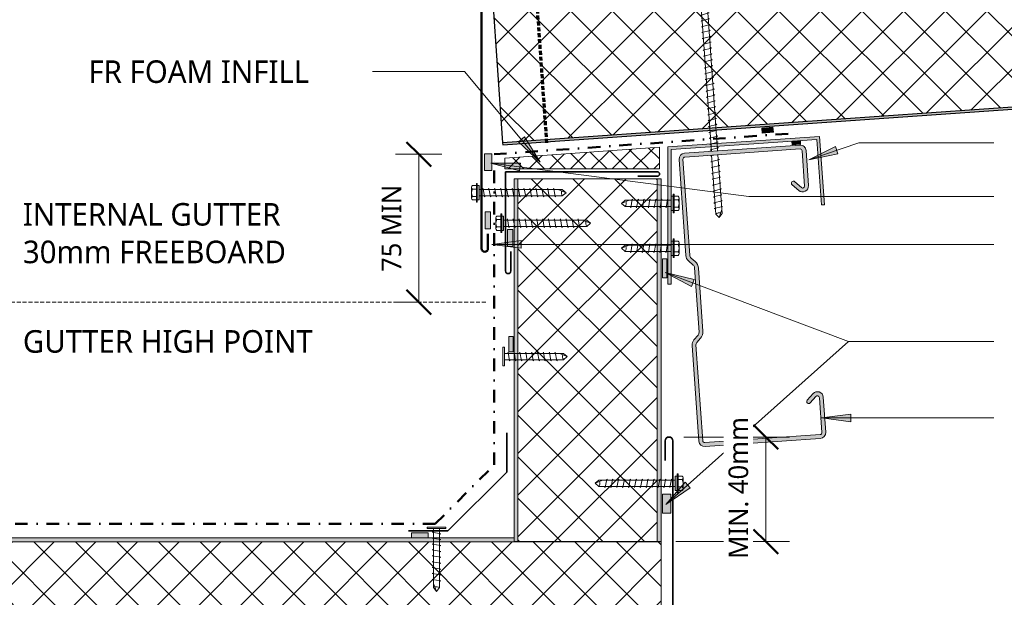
# Model space of a CAD drawing. Header units: millimetres. Extents: x -426 to 1004, y -317 to 654.
# Tile 3 of 5: x 230 to 731, y 59 to 353. Entities that reach past the tile are written whole.
import ezdxf

# ---------------------------------------------------------------- set-up
doc = ezdxf.new("R2010")
doc.units = ezdxf.units.MM
doc.linetypes.add('Dash dot', pattern=[15.875, 6.35, -4.7625, 0, -4.7625])
doc.linetypes.add('Dash Short', pattern=[3, 2, -1])
for name, color, linetype, lineweight in [('A-ANNO-DIMS', 211, 'Continuous', 9), ('A-ANNO-DIMS-5', 211, 'Continuous', 9), ('A-DETL', 90, 'Continuous', 13), ('A-DETL-GENF', 92, 'Continuous', 13), ('A-DETL-MEDM', 33, 'Continuous', 35), ('A-DETL-THIN', 151, 'Continuous', 13), ('G-ANNO-TEXT', 231, 'Continuous', 9)]:
    doc.layers.add(name, color=color, linetype=linetype, lineweight=lineweight)
doc.styles.add('Yu Gothic', font='Yu Gothic.ttf', dxfattribs={"height": 11.5})
doc.styles.add('Yu Gothic_1', font='Yu Gothic.ttf', dxfattribs={"height": 10})
doc.dimstyles.new('Diagonal', dxfattribs={"dimscale": 304.8, "dimtxt": 11.609035, "dimasz": 0.04101, "dimexe": 0.03937, "dimexo": 0.024606, "dimgap": 0.024606, "dimtad": 1, "dimdec": 0, "dimzin": 0, "dimdsep": 46, "dimtxsty": 'Yu Gothic_1', "dimblk1": 'OBLIQUE', "dimblk2": 'OBLIQUE', "dimsah": 1, "dimcen": 0.09, "dimazin": 0, "dimtfac": 1, "dimtdec": 4, "dimtix": 1, "dimtmove": 0, "dimatfit": 3, "dimfxl": 1, "dimtvp": 1, "dimtfill": 1, "dimtolj": 1, "dimtzin": 0, "dimarcsym": 2})

# ---------------------------------------------------------------- blocks, each defined once
blk = doc.blocks.new('Thermospan w Gutter Overhang - 100mm-4830545-04  INSULATED GUTTER DETAIL')
at = {"layer": 'A-DETL-GENF'}
h = blk.add_hatch(dxfattribs=at)
h.set_pattern_fill('FP_2', color=256, style=0, pattern_type=2)
h.set_pattern_definition([(41, (-494.955, -255.45), (-9.84089, 11.32064), []), (131, (-494.955, -255.45), (-11.32064, -9.84089), [])])
h.paths.add_polyline_path([(0, 1), (462, 1), (468.92, 100), (0, 100)])
blk.add_hatch(color=256, dxfattribs=at).paths.add_polyline_path([(0, 0), (461.93, 0), (462, 1), (0, 1)])
at = {"layer": 'A-DETL-GENF', "lineweight": 25}
for p, q in [((0, 100), (0, 1)), ((462, 1), (0, 1)), ((0, 1), (0, 0)), ((0, 0), (461.93, 0))]:
    blk.add_line(p, q, dxfattribs=at)
blk = doc.blocks.new('Internal Gutter - Insulated Gutter-4648995-04  INSULATED GUTTER DETAIL')
at = {"layer": 'A-DETL-GENF', "linetype": 'Dash dot', "lineweight": 50}
for p, q in [((381.72, 188.46), (536.34, 199.28)), ((381.72, 30), (381.72, 188.46)), ((351.72, 0), (381.72, 30)), ((351.72, 0), (30, 0))]:
    blk.add_line(p, q, dxfattribs=at)
blk = doc.blocks.new('Profiled Washer 01 - Profiled Washer 01-4650741-04  INSULATED GUTTER DETAIL')
at = {"layer": 'A-DETL-GENF'}
for points in [[(-10, -6.11), (10, -6.11), (10, 3.59), (-10, 3.59), (-10, 2.94)], [(-3.67, 3.59), (3.67, 3.59), (3.67, 4.59), (-3.67, 4.55)]]:
    blk.add_hatch(color=256, dxfattribs=at).paths.add_polyline_path(points)
for p, q in [((4.79, 5.09), (-4.79, 5.09)), ((-4.79, 5.09), (-4.79, 4.59)), ((-3.67, 5.09), (-3.67, 7.07)), ((-2.76, 7.57), (2.76, 7.57)), ((-1.85, 5.09), (-1.85, 7.07)), ((1.85, 5.09), (1.85, 7.07)), ((3.67, 5.09), (3.67, 7.07)), ((4.79, 4.59), (4.79, 5.09)), ((10, 3.59), (-10, 3.59)), ((-10, 3.59), (-10, -6.11)), ((-3.67, 4.59), (-4.79, 4.59)), ((3.67, 4.59), (-3.67, 4.59)), ((-3.67, 4.59), (-3.67, 3.59)), ((4.79, 4.59), (3.67, 4.59)), ((3.67, 3.59), (3.67, 4.59)), ((10, -6.11), (10, 3.59)), ((-10, -6.11), (10, -6.11)), ((2.17, -7.91), (-2.17, -8.67)), ((-2.17, -8.67), (-1.6, -9)), ((-1.6, -6.11), (-1.6, -144.37)), ((1.6, -144.37), (1.6, -6.11)), ((1.6, -7.58), (2.17, -7.91)), ((2.17, -10.91), (-2.17, -11.67)), ((-2.17, -11.67), (-1.6, -12)), ((2.17, -13.91), (-2.17, -14.67)), ((-2.17, -14.67), (-1.6, -15)), ((1.6, -10.58), (2.17, -10.91)), ((1.6, -13.58), (2.17, -13.91)), ((2.17, -16.91), (-2.17, -17.67)), ((-2.17, -17.67), (-1.6, -18)), ((2.17, -19.91), (-2.17, -20.67)), ((1.6, -16.58), (2.17, -16.91)), ((1.6, -19.58), (2.17, -19.91)), ((-2.17, -20.67), (-1.6, -21)), ((2.17, -22.91), (-2.17, -23.67)), ((-2.17, -23.67), (-1.6, -24)), ((1.6, -22.58), (2.17, -22.91)), ((2.17, -25.91), (-2.17, -26.67)), ((-2.17, -26.67), (-1.6, -27)), ((2.17, -28.91), (-2.17, -29.67)), ((-2.17, -29.67), (-1.6, -30)), ((1.6, -25.58), (2.17, -25.91)), ((1.6, -28.58), (2.17, -28.91)), ((2.17, -31.91), (-2.17, -32.67)), ((-2.17, -32.67), (-1.6, -33)), ((2.17, -34.91), (-2.17, -35.67)), ((1.6, -31.58), (2.17, -31.91)), ((1.6, -34.58), (2.17, -34.91)), ((-2.17, -35.67), (-1.6, -36)), ((2.17, -37.91), (-2.17, -38.67)), ((-2.17, -38.67), (-1.6, -39)), ((1.6, -37.58), (2.17, -37.91)), ((2.17, -40.91), (-2.17, -41.67)), ((-2.17, -41.67), (-1.6, -42)), ((2.17, -43.91), (-2.17, -44.67)), ((-2.17, -44.67), (-1.6, -45)), ((1.6, -40.58), (2.17, -40.91)), ((1.6, -43.58), (2.17, -43.91)), ((2.17, -46.91), (-2.17, -47.67)), ((-2.17, -47.67), (-1.6, -48)), ((2.17, -49.91), (-2.17, -50.67)), ((1.6, -46.58), (2.17, -46.91)), ((1.6, -49.58), (2.17, -49.91)), ((-2.17, -50.67), (-1.6, -51)), ((2.17, -52.91), (-2.17, -53.67)), ((-2.17, -53.67), (-1.6, -54)), ((1.6, -52.58), (2.17, -52.91)), ((2.17, -55.91), (-2.17, -56.67)), ((-2.17, -56.67), (-1.6, -57)), ((2.17, -58.91), (-2.17, -59.67)), ((-2.17, -59.67), (-1.6, -60)), ((1.6, -55.58), (2.17, -55.91)), ((1.6, -58.58), (2.17, -58.91)), ((2.17, -61.91), (-2.17, -62.67)), ((-2.17, -62.67), (-1.6, -63)), ((2.17, -64.91), (-2.17, -65.67)), ((1.6, -61.58), (2.17, -61.91)), ((1.6, -64.58), (2.17, -64.91)), ((-2.17, -65.67), (-1.6, -66)), ((2.17, -67.91), (-2.17, -68.67)), ((-2.17, -68.67), (-1.6, -69)), ((1.6, -67.58), (2.17, -67.91)), ((2.17, -70.91), (-2.17, -71.67)), ((-2.17, -71.67), (-1.6, -72)), ((2.17, -73.91), (-2.17, -74.67)), ((-2.17, -74.67), (-1.6, -75)), ((1.6, -70.58), (2.17, -70.91)), ((1.6, -73.58), (2.17, -73.91)), ((2.17, -76.91), (-2.17, -77.67)), ((-2.17, -77.67), (-1.6, -78)), ((2.17, -79.91), (-2.17, -80.67)), ((1.6, -76.58), (2.17, -76.91)), ((1.6, -79.58), (2.17, -79.91)), ((-2.17, -80.67), (-1.6, -81)), ((2.17, -82.91), (-2.17, -83.67)), ((-2.17, -83.67), (-1.6, -84)), ((1.6, -82.58), (2.17, -82.91)), ((2.17, -85.91), (-2.17, -86.67)), ((-2.17, -86.67), (-1.6, -87)), ((2.17, -88.91), (-2.17, -89.67)), ((-2.17, -89.67), (-1.6, -90)), ((1.6, -85.58), (2.17, -85.91)), ((1.6, -88.58), (2.17, -88.91)), ((2.17, -91.91), (-2.17, -92.67)), ((-2.17, -92.67), (-1.6, -93)), ((2.17, -94.91), (-2.17, -95.67)), ((1.6, -91.58), (2.17, -91.91)), ((1.6, -94.58), (2.17, -94.91)), ((-2.17, -95.67), (-1.6, -96)), ((2.17, -97.91), (-2.17, -98.67)), ((-2.17, -98.67), (-1.6, -99)), ((1.6, -97.58), (2.17, -97.91)), ((2.17, -100.91), (-2.17, -101.67)), ((-2.17, -101.67), (-1.6, -102)), ((2.17, -103.91), (-2.17, -104.67)), ((-2.17, -104.67), (-1.6, -105)), ((1.6, -100.58), (2.17, -100.91)), ((1.6, -103.58), (2.17, -103.91)), ((2.17, -106.91), (-2.17, -107.67)), ((-2.17, -107.67), (-1.6, -108)), ((2.17, -109.91), (-2.17, -110.67)), ((1.6, -106.58), (2.17, -106.91)), ((1.6, -109.58), (2.17, -109.91)), ((-2.17, -110.67), (-1.6, -111)), ((2.17, -112.91), (-2.17, -113.67)), ((-2.17, -113.67), (-1.6, -114)), ((1.6, -112.58), (2.17, -112.91)), ((2.17, -115.91), (-2.17, -116.67)), ((-2.17, -116.67), (-1.6, -117)), ((2.17, -118.91), (-2.17, -119.67)), ((-2.17, -119.67), (-1.6, -120)), ((1.6, -115.58), (2.17, -115.91)), ((1.6, -118.58), (2.17, -118.91)), ((2.17, -121.91), (-2.17, -122.67)), ((-2.17, -122.67), (-1.6, -123)), ((2.17, -124.91), (-2.17, -125.67)), ((1.6, -121.58), (2.17, -121.91)), ((1.6, -124.58), (2.17, -124.91)), ((-2.17, -125.67), (-1.6, -126)), ((2.17, -127.91), (-2.17, -128.67)), ((-2.17, -128.67), (-1.6, -129)), ((1.6, -127.58), (2.17, -127.91)), ((2.17, -130.91), (-2.17, -131.67)), ((-2.17, -131.67), (-1.6, -132)), ((2.17, -133.91), (-2.17, -134.67)), ((-2.17, -134.67), (-1.6, -135)), ((1.6, -130.58), (2.17, -130.91)), ((1.6, -133.58), (2.17, -133.91)), ((2.17, -136.91), (-2.17, -137.67)), ((-2.17, -137.67), (-1.6, -138)), ((2.17, -139.91), (-2.17, -140.67)), ((1.6, -136.58), (2.17, -136.91)), ((1.6, -139.58), (2.17, -139.91)), ((-2.17, -140.67), (-1.6, -141)), ((2.17, -142.91), (-2.17, -143.67)), ((-2.17, -143.67), (-1.6, -144)), ((1.6, -142.58), (2.17, -142.91)), ((-0.43, -146.37), (-2.17, -146.67)), ((-2.17, -146.67), (-1.6, -147)), ((2.17, -148.91), (-2.17, -149.67)), ((-2.17, -149.67), (-1.6, -150)), ((-1.6, -146.37), (-1.6, -176.46)), ((1.6, -176.46), (1.6, -146.37)), ((1.6, -148.58), (2.17, -148.91)), ((2.17, -151.91), (-2.17, -152.67)), ((-2.17, -152.67), (-1.6, -153)), ((2.17, -154.91), (-2.17, -155.67)), ((1.6, -151.58), (2.17, -151.91)), ((1.6, -154.58), (2.17, -154.91)), ((-2.17, -155.67), (-1.6, -156)), ((2.17, -157.91), (-2.17, -158.67)), ((-2.17, -158.67), (-1.6, -159)), ((1.6, -157.58), (2.17, -157.91)), ((2.17, -160.91), (-2.17, -161.67)), ((-2.17, -161.67), (-1.6, -162)), ((2.17, -163.91), (-2.17, -164.67)), ((-2.17, -164.67), (-1.6, -165)), ((1.6, -160.58), (2.17, -160.91)), ((1.6, -163.58), (2.17, -163.91)), ((2.17, -166.91), (-2.17, -167.67)), ((-2.17, -167.67), (-1.6, -168)), ((2.17, -169.91), (-2.17, -170.67)), ((1.6, -166.58), (2.17, -166.91)), ((1.6, -169.58), (2.17, -169.91)), ((-2.17, -170.67), (-1.6, -171)), ((2.17, -172.91), (-2.17, -173.67)), ((-2.17, -173.67), (-1.6, -174)), ((0, -178.36), (1.6, -174.4)), ((1.6, -172.58), (2.17, -172.91)), ((-1.6, -176.46), (0, -178.36)), ((1.6, -176.46), (0, -178.36))]:
    blk.add_line(p, q, dxfattribs=at)
for centre, radius, start, end in [((-2.76, 6.49), 1.08, 32.3801, 147.6199), ((0, 3.9), 3.67, 59.7274, 120.2726), ((2.76, 6.49), 1.08, 32.3801, 147.6199), ((0.08, -179.08), 3.11, 74.3059, 122.4975)]:
    blk.add_arc(centre, radius, start, end, dxfattribs=at)
blk = doc.blocks.new('Gutter _Insulated Panel_ - Gutter _Insulated Panel_-4648778-04  INSULATED GUTTER DETAIL')
at = {"layer": 'A-DETL-GENF'}
for points in [[(469.95, 73), (470, 73), (469.95, 73.12), (394.95, 73.12), (394.95, 75), (0, 75), (0, 73), (467.95, 73)], [(470, 0), (470, 2), (0, 2), (0, 0), (352.32, 0)]]:
    blk.add_hatch(color=256, dxfattribs=at).paths.add_polyline_path(points)
h = blk.add_hatch(dxfattribs=at)
h.set_pattern_fill('FP_3', color=256, style=0, pattern_type=2)
h.set_pattern_definition([(45, (-86.69, -13.843), (-10.6066, 10.6066), []), (135, (-86.69, -13.843), (-10.6066, -10.6066), [])])
h.paths.add_polyline_path([(470, 2), (470, 73), (0, 73), (0, 2), (352.32, 2)])
for p, q in [((39.93, 75), (0, 75)), ((0, 75), (0, 73)), ((0, 73), (0, 2)), ((0, 73), (470, 73)), ((342.77, 75), (47.32, 75)), ((394.95, 75), (351.17, 75)), ((470, 73), (470, 73.12)), ((470, 2), (470, 73)), ((470, 2), (0, 2)), ((0, 2), (0, 0)), ((0, 0), (470, 0)), ((470, 0), (470, 2))]:
    blk.add_line(p, q, dxfattribs=at)
blk = doc.blocks.new('Angle Flashing - Soffit Flashing-4325465-04  INSULATED GUTTER DETAIL')
at = {"layer": 'A-DETL-GENF', "lineweight": 35}
for p, q in [((0, 117.39), (0, 0)), ((4, 117.39), (4, 107.65)), ((130, 0), (0, 0)), ((130, 4), (120, 4))]:
    blk.add_line(p, q, dxfattribs=at)
for centre, start, end in [((2, 117.39), 0, 180), ((130, 2), 270, 90)]:
    blk.add_arc(centre, 2, start, end, dxfattribs=at)
blk = doc.blocks.new('Fillet Bracket - Fillet Bracket-3700758-04  INSULATED GUTTER DETAIL')
at = {"layer": 'A-DETL-MEDM'}
for p, q in [((3, 33), (3, 53)), ((3, 33), (33, 3)), ((33, 3), (53, 3))]:
    blk.add_line(p, q, dxfattribs=at)
blk = doc.blocks.new('Gutter _Insulated Panel_ - Gutter _Insulated Panel_-4624894-04  INSULATED GUTTER DETAIL')
at = {"layer": 'A-DETL-GENF'}
for points in [[(185, -2), (185, 0), (0, 0), (0, -2), (151.41, -2)], [(185, -75), (185, -73), (0, -73), (0, -75), (151.41, -75)]]:
    blk.add_hatch(color=256, dxfattribs=at).paths.add_polyline_path(points)
h = blk.add_hatch(dxfattribs=at)
h.set_pattern_fill('FP_4', color=256, style=0, pattern_type=2)
h.set_pattern_definition([(135, (271.968, -556.641), (-10.6066, -10.6066), []), (225, (271.968, -556.641), (10.6066, -10.6066), [])])
h.paths.add_polyline_path([(185, -2), (0, -2), (0, -73), (185, -73)])
for p, q in [((185, 0), (0, 0)), ((0, 0), (0, -2)), ((185, -2), (185, 0)), ((0, -2), (0, -73)), ((0, -2), (185, -2)), ((185, -73), (185, -2)), ((185, -73), (0, -73)), ((0, -73), (0, -75)), ((0, -75), (185, -75)), ((185, -75), (185, -73))]:
    blk.add_line(p, q, dxfattribs=at)
blk = doc.blocks.new('Screw - Screw-3722844-04  INSULATED GUTTER DETAIL')
at = {"layer": 'A-DETL-GENF'}
blk.add_hatch(color=256, dxfattribs=at).paths.add_polyline_path([(-3.67, 0), (3.67, 0), (3.67, 1), (-3.67, 1)])
for p, q in [((4.79, 1.5), (-4.79, 1.5)), ((-4.79, 1.5), (-4.79, 1)), ((-3.67, 1), (-4.79, 1)), ((-3.67, 1.5), (-3.67, 3.47)), ((3.67, 1), (-3.67, 1)), ((-3.67, 1), (-3.67, 0)), ((-3.67, 0), (3.67, 0)), ((-2.76, 3.97), (2.76, 3.97)), ((-1.85, 1.5), (-1.85, 3.47)), ((-1.6, 0), (-1.6, -42.31)), ((1.6, -42.31), (1.6, 0)), ((1.85, 1.5), (1.85, 3.47)), ((3.67, 1.5), (3.67, 3.47)), ((4.79, 1), (3.67, 1)), ((3.67, 0), (3.67, 1)), ((4.79, 1), (4.79, 1.5)), ((2.17, -1.91), (-2.17, -2.67)), ((-2.17, -2.67), (-1.6, -3)), ((2.17, -4.91), (-2.17, -5.67)), ((1.6, -1.58), (2.17, -1.91)), ((1.6, -4.58), (2.17, -4.91)), ((-2.17, -5.67), (-1.6, -6)), ((2.17, -7.91), (-2.17, -8.67)), ((-2.17, -8.67), (-1.6, -9)), ((1.6, -7.58), (2.17, -7.91)), ((2.17, -10.91), (-2.17, -11.67)), ((-2.17, -11.67), (-1.6, -12)), ((2.17, -13.91), (-2.17, -14.67)), ((-2.17, -14.67), (-1.6, -15)), ((1.6, -10.58), (2.17, -10.91)), ((1.6, -13.58), (2.17, -13.91)), ((2.17, -16.91), (-2.17, -17.67)), ((-2.17, -17.67), (-1.6, -18)), ((2.17, -19.91), (-2.17, -20.67)), ((1.6, -16.58), (2.17, -16.91)), ((1.6, -19.58), (2.17, -19.91)), ((-2.17, -20.67), (-1.6, -21)), ((2.17, -22.91), (-2.17, -23.67)), ((-2.17, -23.67), (-1.6, -24)), ((1.6, -22.58), (2.17, -22.91)), ((2.17, -25.91), (-2.17, -26.67)), ((-2.17, -26.67), (-1.6, -27)), ((2.17, -28.91), (-2.17, -29.67)), ((-2.17, -29.67), (-1.6, -30)), ((1.6, -25.58), (2.17, -25.91)), ((1.6, -28.58), (2.17, -28.91)), ((2.17, -31.91), (-2.17, -32.67)), ((-2.17, -32.67), (-1.6, -33)), ((2.17, -34.91), (-2.17, -35.67)), ((1.6, -31.58), (2.17, -31.91)), ((1.6, -34.58), (2.17, -34.91)), ((-2.17, -35.67), (-1.6, -36)), ((2.17, -37.91), (-2.17, -38.67)), ((-2.17, -38.67), (-1.6, -39)), ((1.6, -37.58), (2.17, -37.91)), ((-1.6, -42.31), (0, -44.21)), ((0, -44.21), (1.6, -40.26)), ((1.6, -42.31), (0, -44.21))]:
    blk.add_line(p, q, dxfattribs=at)
for centre, radius, start, end in [((-2.76, 2.9), 1.08, 32.3801, 147.6199), ((0, 0.31), 3.67, 59.7274, 120.2726), ((2.76, 2.9), 1.08, 32.3801, 147.6199), ((0.08, -44.93), 3.11, 74.3059, 122.4975)]:
    blk.add_arc(centre, radius, start, end, dxfattribs=at)
blk = doc.blocks.new('Screw - Screw-4035457-04  INSULATED GUTTER DETAIL')
at = {"layer": 'A-DETL-GENF'}
blk.add_hatch(color=256, dxfattribs=at).paths.add_polyline_path([(-3.67, -1), (3.67, -1), (3.67, 0), (-3.67, 0)])
for p, q in [((-1.6, 23.49), (0, 25.39)), ((1.6, 23.49), (0, 25.39)), ((0, 25.39), (1.6, 21.44)), ((-2.17, 20.67), (-1.6, 21)), ((2.17, 19.91), (-2.17, 20.67)), ((-1.6, 0), (-1.6, 23.49)), ((1.6, 23.49), (1.6, 0)), ((-2.17, 17.67), (-1.6, 18)), ((2.17, 16.91), (-2.17, 17.67)), ((1.6, 19.58), (2.17, 19.91)), ((1.6, 16.58), (2.17, 16.91)), ((-2.17, 14.67), (-1.6, 15)), ((2.17, 13.91), (-2.17, 14.67)), ((-2.17, 11.67), (-1.6, 12)), ((2.17, 10.91), (-2.17, 11.67)), ((1.6, 13.58), (2.17, 13.91)), ((1.6, 10.58), (2.17, 10.91)), ((-2.17, 8.67), (-1.6, 9)), ((2.17, 7.91), (-2.17, 8.67)), ((-2.17, 5.67), (-1.6, 6)), ((2.17, 4.91), (-2.17, 5.67)), ((1.6, 7.58), (2.17, 7.91)), ((-3.67, 0), (-3.67, -1)), ((3.67, 0), (-3.67, 0)), ((-2.17, 2.67), (-1.6, 3)), ((2.17, 1.91), (-2.17, 2.67)), ((1.6, 4.58), (2.17, 4.91)), ((1.6, 1.58), (2.17, 1.91)), ((3.67, -1), (3.67, 0)), ((-4.79, -1.5), (-4.79, -1)), ((-3.67, -1), (-4.79, -1)), ((4.79, -1.5), (-4.79, -1.5)), ((-3.67, -1), (3.67, -1)), ((-3.67, -1.5), (-3.67, -3.47)), ((-2.76, -3.97), (2.76, -3.97)), ((-1.85, -1.5), (-1.85, -3.47)), ((1.85, -1.5), (1.85, -3.47)), ((4.79, -1), (3.67, -1)), ((3.67, -1.5), (3.67, -3.47)), ((4.79, -1), (4.79, -1.5))]:
    blk.add_line(p, q, dxfattribs=at)
for centre, radius, start, end in [((0.08, 26.12), 3.11, 237.5025, 285.6941), ((-2.76, -2.9), 1.08, 212.3801, 327.6199), ((0, -0.31), 3.67, 239.7274, 300.2726), ((2.76, -2.9), 1.08, 212.3801, 327.6199)]:
    blk.add_arc(centre, radius, start, end, dxfattribs=at)
blk = doc.blocks.new('Wafer Tek - Wafer Tek-2814187-04  INSULATED GUTTER DETAIL')
at = {"layer": 'A-DETL-GENF'}
for p, q in [((4.79, 0.74), (-4.79, 0.74)), ((-4.79, 0.74), (-4.79, 0)), ((-4.79, 0), (4.79, 0)), ((-1.6, 0), (-1.6, -30.13)), ((1.6, -30.13), (1.6, 0)), ((4.79, 0), (4.79, 0.74)), ((2.17, -1.91), (-2.17, -2.67)), ((-2.17, -2.67), (-1.6, -3)), ((2.17, -4.91), (-2.17, -5.67)), ((1.6, -1.58), (2.17, -1.91)), ((1.6, -4.58), (2.17, -4.91)), ((-2.17, -5.67), (-1.6, -6)), ((2.17, -7.91), (-2.17, -8.67)), ((-2.17, -8.67), (-1.6, -9)), ((1.6, -7.58), (2.17, -7.91)), ((2.17, -10.91), (-2.17, -11.67)), ((-2.17, -11.67), (-1.6, -12)), ((2.17, -13.91), (-2.17, -14.67)), ((-2.17, -14.67), (-1.6, -15)), ((1.6, -10.58), (2.17, -10.91)), ((1.6, -13.58), (2.17, -13.91)), ((2.17, -16.91), (-2.17, -17.67)), ((-2.17, -17.67), (-1.6, -18)), ((2.17, -19.91), (-2.17, -20.67)), ((1.6, -16.58), (2.17, -16.91)), ((1.6, -19.58), (2.17, -19.91)), ((-2.17, -20.67), (-1.6, -21)), ((2.17, -22.91), (-2.17, -23.67)), ((-2.17, -23.67), (-1.6, -24)), ((1.6, -22.58), (2.17, -22.91)), ((2.17, -25.91), (-2.17, -26.67)), ((-2.17, -26.67), (-1.6, -27)), ((0, -32.03), (1.6, -28.07)), ((1.6, -25.58), (2.17, -25.91)), ((-1.6, -30.13), (0, -32.03)), ((1.6, -30.13), (0, -32.03))]:
    blk.add_line(p, q, dxfattribs=at)
blk.add_arc((0.08, -32.75), 3.11, 74.3059, 122.4975, dxfattribs=at)
blk = doc.blocks.new('Wafer Tek - Wafer Tek-3721153-04  INSULATED GUTTER DETAIL')
at = {"layer": 'A-DETL-GENF'}
for p, q in [((-1.6, 30.13), (0, 32.03)), ((-1.6, 0), (-1.6, 30.13)), ((1.6, 30.13), (0, 32.03)), ((0, 32.03), (1.6, 28.07)), ((1.6, 30.13), (1.6, 0)), ((-2.17, 26.67), (-1.6, 27)), ((2.17, 25.91), (-2.17, 26.67)), ((1.6, 25.58), (2.17, 25.91)), ((-2.17, 23.67), (-1.6, 24)), ((2.17, 22.91), (-2.17, 23.67)), ((-2.17, 20.67), (-1.6, 21)), ((2.17, 19.91), (-2.17, 20.67)), ((1.6, 22.58), (2.17, 22.91)), ((-2.17, 17.67), (-1.6, 18)), ((2.17, 16.91), (-2.17, 17.67)), ((1.6, 19.58), (2.17, 19.91)), ((1.6, 16.58), (2.17, 16.91)), ((-2.17, 14.67), (-1.6, 15)), ((2.17, 13.91), (-2.17, 14.67)), ((-2.17, 11.67), (-1.6, 12)), ((2.17, 10.91), (-2.17, 11.67)), ((1.6, 13.58), (2.17, 13.91)), ((1.6, 10.58), (2.17, 10.91)), ((-2.17, 8.67), (-1.6, 9)), ((2.17, 7.91), (-2.17, 8.67)), ((-2.17, 5.67), (-1.6, 6)), ((2.17, 4.91), (-2.17, 5.67)), ((1.6, 7.58), (2.17, 7.91)), ((-4.79, 0), (4.79, 0)), ((-4.79, -0.74), (-4.79, 0)), ((-2.17, 2.67), (-1.6, 3)), ((2.17, 1.91), (-2.17, 2.67)), ((1.6, 4.58), (2.17, 4.91)), ((1.6, 1.58), (2.17, 1.91)), ((4.79, 0), (4.79, -0.74)), ((4.79, -0.74), (-4.79, -0.74))]:
    blk.add_line(p, q, dxfattribs=at)
blk.add_arc((0.08, 32.75), 3.11, 237.5025, 285.6941, dxfattribs=at)
blk = doc.blocks.new('Screw - Screw-4326137-04  INSULATED GUTTER DETAIL')
at = {"layer": 'A-DETL-GENF'}
blk.add_hatch(color=256, dxfattribs=at).paths.add_polyline_path([(-3.67, -1), (3.67, -1), (3.67, 0), (-3.67, 0)])
for p, q in [((-1.6, 38.92), (0, 40.82)), ((1.6, 38.92), (0, 40.82)), ((0, 40.82), (1.6, 36.87)), ((-2.17, 35.67), (-1.6, 36)), ((2.17, 34.91), (-2.17, 35.67)), ((-1.6, 0), (-1.6, 38.92)), ((1.6, 38.92), (1.6, 0)), ((-2.17, 32.67), (-1.6, 33)), ((2.17, 31.91), (-2.17, 32.67)), ((1.6, 34.58), (2.17, 34.91)), ((1.6, 31.58), (2.17, 31.91)), ((-2.17, 29.67), (-1.6, 30)), ((2.17, 28.91), (-2.17, 29.67)), ((-2.17, 26.67), (-1.6, 27)), ((2.17, 25.91), (-2.17, 26.67)), ((1.6, 28.58), (2.17, 28.91)), ((1.6, 25.58), (2.17, 25.91)), ((-2.17, 23.67), (-1.6, 24)), ((2.17, 22.91), (-2.17, 23.67)), ((-2.17, 20.67), (-1.6, 21)), ((2.17, 19.91), (-2.17, 20.67)), ((1.6, 22.58), (2.17, 22.91)), ((-2.17, 17.67), (-1.6, 18)), ((2.17, 16.91), (-2.17, 17.67)), ((1.6, 19.58), (2.17, 19.91)), ((1.6, 16.58), (2.17, 16.91)), ((-2.17, 14.67), (-1.6, 15)), ((2.17, 13.91), (-2.17, 14.67)), ((-2.17, 11.67), (-1.6, 12)), ((2.17, 10.91), (-2.17, 11.67)), ((1.6, 13.58), (2.17, 13.91)), ((1.6, 10.58), (2.17, 10.91)), ((-2.17, 8.67), (-1.6, 9)), ((2.17, 7.91), (-2.17, 8.67)), ((-2.17, 5.67), (-1.6, 6)), ((2.17, 4.91), (-2.17, 5.67)), ((1.6, 7.58), (2.17, 7.91)), ((-3.67, 0), (-3.67, -1)), ((3.67, 0), (-3.67, 0)), ((-2.17, 2.67), (-1.6, 3)), ((2.17, 1.91), (-2.17, 2.67)), ((1.6, 4.58), (2.17, 4.91)), ((1.6, 1.58), (2.17, 1.91)), ((3.67, -1), (3.67, 0)), ((-4.79, -1.5), (-4.79, -1)), ((-3.67, -1), (-4.79, -1)), ((4.79, -1.5), (-4.79, -1.5)), ((-3.67, -1), (3.67, -1)), ((-3.67, -1.5), (-3.67, -3.47)), ((-2.76, -3.97), (2.76, -3.97)), ((-1.85, -1.5), (-1.85, -3.47)), ((1.85, -1.5), (1.85, -3.47)), ((4.79, -1), (3.67, -1)), ((3.67, -1.5), (3.67, -3.47)), ((4.79, -1), (4.79, -1.5))]:
    blk.add_line(p, q, dxfattribs=at)
for centre, radius, start, end in [((0.08, 41.54), 3.11, 237.5025, 285.6941), ((-2.76, -2.9), 1.08, 212.3801, 327.6199), ((0, -0.31), 3.67, 239.7274, 300.2726), ((2.76, -2.9), 1.08, 212.3801, 327.6199)]:
    blk.add_arc(centre, radius, start, end, dxfattribs=at)
blk = doc.blocks.new('Metalcraft MSS Purlin-150x65 - Metalcraft MSS Purlin-150x65-2638609-04  INSULATED GUTTER DETAIL')
at = {"layer": 'A-DETL-GENF'}
blk.add_hatch(color=256, dxfattribs=at).paths.add_polyline_path([(3, 0), (61.85, 0), (62.62, 0.1), (63.35, 0.4), (63.97, 0.88), (64.45, 1.5), (64.75, 2.22), (64.85, 3), (64.85, 20.94), (64.75, 21.71), (64.45, 22.43), (63.98, 23.05), (63.37, 23.52), (62.66, 23.82), (61.89, 23.93), (61.12, 23.84), (60.4, 23.56), (59.78, 23.1), (56.4, 19.67), (56.3, 19.43), (56.27, 19.17), (56.3, 18.91), (56.4, 18.67), (56.56, 18.46), (56.77, 18.31), (57.01, 18.21), (57.27, 18.17), (57.53, 18.21), (57.77, 18.31), (57.97, 18.46), (61.26, 21.7), (61.52, 21.81), (61.79, 21.84), (62.06, 21.81), (62.32, 21.7), (62.54, 21.53), (62.71, 21.31), (62.81, 21.06), (62.85, 20.79), (62.81, 2.74), (62.71, 2.5), (62.56, 2.29), (62.35, 2.13), (62.11, 2.03), (61.85, 2), (2.74, 2.03), (2.5, 2.13), (2.29, 2.29), (2.13, 2.5), (2.03, 2.74), (2, 2.99), (2.06, 52.43), (2.22, 52.83), (2.49, 53.18), (4.53, 55.22), (5.32, 56.25), (5.82, 57.46), (5.99, 58.75), (5.99, 90.92), (5.82, 92.21), (5.32, 93.42), (4.53, 94.45), (2.69, 96.3), (2.31, 96.78), (2.08, 97.34), (2, 97.95), (2.04, 147.19), (2.15, 147.45), (2.32, 147.68), (2.55, 147.85), (2.81, 147.96), (3.09, 148), (62.11, 147.97), (62.35, 147.87), (62.56, 147.71), (62.71, 147.5), (62.81, 147.26), (62.85, 147.01), (62.82, 128.73), (62.72, 128.5), (62.57, 128.3), (62.37, 128.15), (62.14, 128.05), (61.89, 128.02), (61.64, 128.05), (61.41, 128.15), (61.21, 128.3), (57.77, 131.69), (57.53, 131.79), (57.27, 131.83), (57.01, 131.79), (56.77, 131.69), (56.56, 131.54), (56.4, 131.33), (56.3, 131.09), (56.27, 130.83), (56.3, 130.57), (56.4, 130.33), (56.56, 130.12), (59.78, 126.9), (60.4, 126.44), (61.12, 126.16), (61.89, 126.07), (62.66, 126.18), (63.37, 126.48), (63.98, 126.95), (64.45, 127.57), (64.75, 128.29), (64.85, 129.06), (64.85, 147), (64.75, 147.78), (64.45, 148.5), (63.97, 149.12), (63.35, 149.6), (62.62, 149.9), (61.85, 150), (3, 150), (2.22, 149.9), (1.5, 149.6), (0.88, 149.12), (0.4, 148.5), (0.1, 147.78), (0, 147), (0, 97.81), (0.14, 96.77), (0.53, 95.81), (1.17, 94.98), (3.41, 92.75), (3.72, 92.33), (3.92, 91.85), (3.99, 91.34), (3.99, 58.34), (3.92, 57.82), (3.72, 57.34), (3.41, 56.93), (1.17, 54.69), (0.53, 53.86), (0.14, 52.9), (0, 51.87), (0, 3), (0.1, 2.22), (0.4, 1.5), (0.88, 0.88), (1.5, 0.4), (2.22, 0.1)])
for p, q in [((0, 147), (0, 97.81)), ((2, 97.95), (2, 146.91)), ((61.85, 150), (3, 150)), ((3.09, 148), (61.85, 148)), ((62.85, 147.01), (62.85, 128.98)), ((64.85, 129.06), (64.85, 147)), ((61.21, 128.3), (57.97, 131.54)), ((56.56, 130.12), (59.78, 126.9)), ((4.53, 94.45), (2.69, 96.3)), ((1.17, 94.98), (3.41, 92.75)), ((3.99, 91.34), (3.99, 58.34)), ((5.99, 58.75), (5.99, 90.92)), ((3.41, 56.93), (1.17, 54.69)), ((2.49, 53.18), (4.53, 55.22)), ((0, 51.87), (0, 3)), ((2, 2.99), (2, 52)), ((59.78, 23.1), (56.56, 19.88)), ((57.97, 18.46), (61.04, 21.53)), ((62.85, 20.79), (62.85, 2.99)), ((64.85, 3), (64.85, 20.94)), ((61.85, 2), (2.99, 2)), ((3, 0), (61.85, 0))]:
    blk.add_line(p, q, dxfattribs=at)
for centre, radius, start, end in [((3, 147), 3, 90, 180), ((3.09, 146.91), 1.09, 90, 180), ((61.85, 147), 3, 360, 90), ((61.85, 147.01), 0.993, 0, 90), ((57.27, 130.83), 1, 45, 225), ((61.85, 129.06), 2.99, 226.0338, 0), ((61.89, 128.98), 0.959, 225, 0), ((3.99, 97.81), 3.99, 180, 225), ((4.34, 97.95), 2.34, 180, 225), ((2, 91.34), 1.99, 0, 45), ((1, 90.92), 4.99, 360, 45), ((2, 58.34), 1.99, 315, 360), ((1, 58.75), 4.99, 315, 360), ((3.99, 51.87), 3.99, 135, 180), ((3.67, 52), 1.67, 135, 180), ((61.85, 20.94), 2.99, 360, 133.9662), ((61.79, 20.79), 1.06, 0, 135), ((57.27, 19.17), 1, 135, 315), ((3, 3), 3, 180, 270), ((2.99, 2.99), 0.993, 180, 270), ((61.85, 3), 3, 270, 360), ((61.85, 2.99), 0.993, 270, 0)]:
    blk.add_arc(centre, radius, start, end, dxfattribs=at)
blk = doc.blocks.new('DIMBLOCK1-04  INSULATED GUTTER DETAIL')
at = {"layer": 'A-ANNO-DIMS-5', "lineweight": 50}
for p, q in [((433.18, 284.51), (426.93, 290.76)), ((433.18, 284.51), (439.43, 278.26)), ((433.18, 209.09), (426.93, 215.34)), ((433.18, 209.09), (439.43, 202.84))]:
    blk.add_line(p, q, dxfattribs=at)
at = {"layer": 'A-ANNO-DIMS-5'}
for p, q in [((433.18, 284.51), (421.18, 284.51)), ((433.18, 284.51), (433.18, 209.09)), ((433.18, 284.51), (444.93, 284.51)), ((433.18, 209.09), (421.18, 209.09)), ((433.18, 209.09), (434.52, 209.09))]:
    blk.add_line(p, q, dxfattribs=at)
at = {"layer": 'A-ANNO-DIMS-5', "color": 0, "insert": (414.15, 224.52), "char_height": 10, "width": 53.4699, "attachment_point": 1, "rotation": 90, "line_spacing_factor": 1.024327, "style": 'Yu Gothic_1', "bg_fill": 3, "box_fill_scale": 1.25, "bg_fill_color": 9, "bg_fill_true_color": 13158600, "bg_fill_transparency": 0}
blk.add_mtext('75 MIN', dxfattribs=at)
blk = doc.blocks.new('_Oblique')
at = {"color": 0, "linetype": 'ByBlock', "lineweight": -2}
blk.add_line((-0.5, -0.5), (0.5, 0.5), dxfattribs=at)
blk = doc.blocks.new('DIMBLOCK3-04  INSULATED GUTTER DETAIL')
at = {"layer": 'A-ANNO-DIMS-5', "lineweight": 50}
for p, q in [((609.98, 140.32), (603.73, 146.57)), ((609.98, 140.32), (616.23, 134.07)), ((609.98, 86.97), (603.73, 93.22)), ((609.98, 86.97), (616.23, 80.72))]:
    blk.add_line(p, q, dxfattribs=at)
at = {"layer": 'A-ANNO-DIMS-5'}
for p, q in [((609.98, 140.32), (568.11, 140.32)), ((609.98, 140.32), (609.98, 86.97)), ((609.98, 140.32), (621.98, 140.32)), ((609.98, 86.97), (564.14, 86.97)), ((609.98, 86.97), (621.98, 86.97))]:
    blk.add_line(p, q, dxfattribs=at)
at = {"layer": 'A-ANNO-DIMS-5', "color": 0, "insert": (590.94, 78.22), "char_height": 10, "width": 85.0191, "attachment_point": 1, "rotation": 90, "line_spacing_factor": 1.024327, "style": 'Yu Gothic_1', "bg_fill": 3, "box_fill_scale": 1.25, "bg_fill_color": 9, "bg_fill_true_color": 13158600, "bg_fill_transparency": 0}
blk.add_mtext('MIN. 40mm', dxfattribs=at)

msp = doc.modelspace()

# ---------------------------------------------------------------- hatches: boundary and pattern name
at = {"layer": 'A-DETL-GENF'}
for points in [[(608.12, 295.3), (613.81, 295.8), (613.59, 298.31), (607.9, 297.82)], [(561.77, 218.29), (561.77, 286.86), (635.99, 292.05), (638.33, 258.64), (639.82, 258.74), (637.38, 293.65), (560.1, 288.25), (560.1, 218.29)], [(623.37, 289.27), (627.7, 289.64), (627.54, 291.47), (623.21, 291.09)], [(470.28, 276.17), (470.28, 284.8), (466.54, 284.8), (466.54, 276.17)], [(469.66, 246.47), (469.66, 255.09), (466.87, 255.09), (466.87, 246.47)], [(481.11, 237.44), (481.11, 246.07), (478.32, 246.07), (478.32, 237.44)], [(557.35, 221.42), (559.53, 221.42), (559.53, 231.2), (557.35, 231.2)], [(481.15, 183.72), (481.15, 191.62), (478.95, 191.62), (478.95, 183.72)], [(557.35, 101.42), (561.6, 101.42), (561.6, 111.2), (557.35, 111.2)], [(429.46, 88.84), (437.86, 88.84), (437.86, 91.43), (429.46, 91.43)]]:
    msp.add_hatch(color=10, dxfattribs=at).paths.add_polyline_path(points)
h = msp.add_hatch(dxfattribs=at)
h.set_pattern_fill('FP_6', color=9, style=0, pattern_type=2)
h.set_pattern_definition([(45, (0, 0), (-5.3033, 5.3033), []), (135, (0, 0), (-5.3033, -5.3033), [])])
h.paths.add_polyline_path([(476.95, 277.06), (555.73, 277.06), (555.73, 288.06), (476.95, 282.55)])
at = {"layer": 'G-ANNO-TEXT'}
for points in [[(495.02, 280.55), (486.91, 293.32), (483.88, 290.79)], [(631.85, 281.7), (646.68, 284.67), (645.4, 288.41)], [(469.87, 279.96), (484.49, 276.07), (485, 279.99)], [(470.35, 238.56), (485.35, 236.59), (485.35, 240.54)], [(558.72, 224.14), (572.07, 217.01), (573.45, 220.71)], [(638.29, 150.06), (653.29, 148.09), (653.29, 152.03)], [(558.97, 105.89), (571.47, 114.41), (568.84, 117.36)]]:
    msp.add_hatch(color=7, dxfattribs=at).paths.add_polyline_path(points)

# ---------------------------------------------------------------- linework, layer by layer
at = {"layer": 'A-DETL', "linetype": 'Dash Short', "lineweight": 70}
msp.add_line((498.4, 290.38), (488.87, 426.59), dxfattribs=at)
at = {"layer": 'A-DETL', "lineweight": 50}
for p, q in [((465.1, 384.63), (465.1, 236.42)), ((468.37, 236.42), (468.37, 243.87))]:
    msp.add_line(p, q, dxfattribs=at)
at = {"layer": 'A-DETL'}
for p, q in [((613.59, 298.31), (607.9, 297.82)), ((607.9, 297.82), (608.12, 295.3)), ((613.81, 295.8), (613.59, 298.31)), ((608.12, 295.3), (613.81, 295.8)), ((627.54, 291.47), (623.21, 291.09)), ((623.21, 291.09), (623.37, 289.27)), ((627.7, 289.64), (627.54, 291.47)), ((555.73, 288.06), (476.95, 282.55)), ((555.73, 277.06), (555.73, 288.06)), ((623.37, 289.27), (627.7, 289.64)), ((470.28, 284.8), (466.54, 284.8)), ((466.54, 284.8), (466.54, 276.17)), ((470.28, 276.17), (470.28, 284.8)), ((476.95, 282.55), (476.95, 277.06)), ((466.54, 276.17), (470.28, 276.17)), ((476.95, 277.06), (555.73, 277.06)), ((469.66, 255.09), (466.87, 255.09)), ((466.87, 255.09), (466.87, 246.47)), ((469.66, 246.47), (469.66, 255.09)), ((466.87, 246.47), (469.66, 246.47)), ((481.11, 246.07), (478.32, 246.07)), ((478.32, 246.07), (478.32, 237.44)), ((481.11, 237.44), (481.11, 246.07)), ((478.32, 237.44), (481.11, 237.44)), ((559.53, 231.2), (557.35, 231.2)), ((557.35, 231.2), (557.35, 221.42)), ((559.53, 221.42), (559.53, 231.2)), ((557.35, 221.42), (559.53, 221.42)), ((478.95, 191.62), (478.95, 183.72)), ((481.15, 191.62), (478.95, 191.62)), ((481.15, 183.72), (481.15, 191.62)), ((478.95, 183.72), (481.15, 183.72)), ((561.6, 111.2), (557.35, 111.2)), ((557.35, 111.2), (557.35, 101.42)), ((561.6, 101.42), (561.6, 111.2)), ((557.35, 101.42), (561.6, 101.42)), ((429.46, 91.43), (429.46, 88.84)), ((437.86, 91.43), (429.46, 91.43)), ((437.86, 88.84), (437.86, 91.43)), ((429.46, 88.84), (437.86, 88.84))]:
    msp.add_line(p, q, dxfattribs=at)
at = {"layer": 'A-DETL', "lineweight": 35}
for p, q in [((554.66, 275.57), (477.31, 275.57)), ((477.31, 275.57), (477.31, 224.99)), ((554.66, 273.28), (544.66, 273.28)), ((480.03, 224.99), (480.03, 234.99))]:
    msp.add_line(p, q, dxfattribs=at)
at = {"layer": 'A-DETL', "linetype": 'Dash Short'}
msp.add_line((467.28, 209.09), (96.81, 209.09), dxfattribs=at)
at = {"layer": 'A-DETL', "lineweight": 35}
for centre, radius, start, end in [((554.66, 274.43), 1.14, 270, 90), ((478.67, 224.99), 1.36, 180, 0)]:
    msp.add_arc(centre, radius, start, end, dxfattribs=at)
at = {"layer": 'A-DETL', "lineweight": 50}
msp.add_arc((466.73, 236.42), 1.63, 180, 0, dxfattribs=at)
at = {"layer": 'A-DETL-THIN'}
for p, q in [((637.38, 293.65), (560.1, 288.25)), ((561.77, 286.86), (635.99, 292.05)), ((635.99, 292.05), (638.33, 258.64)), ((639.82, 258.74), (637.38, 293.65)), ((560.1, 288.25), (560.1, 218.29)), ((561.77, 263.1), (561.77, 286.86)), ((638.33, 258.64), (639.82, 258.74)), ((561.77, 240.25), (561.77, 255.76)), ((561.77, 218.29), (561.77, 232.92)), ((560.1, 218.29), (561.77, 218.29))]:
    msp.add_line(p, q, dxfattribs=at)
at = {"layer": 'G-ANNO-TEXT', "color": 7}
for p, q in [((392.32, 326.64), (392, 326.64)), ((456.46, 326.64), (392.32, 326.64)), ((495.02, 280.55), (456.46, 326.64)), ((486.91, 293.32), (483.88, 290.79)), ((495.02, 280.55), (486.91, 293.32)), ((483.88, 290.79), (495.02, 280.55)), ((631.85, 281.7), (657.32, 290.39)), ((645.4, 288.41), (631.85, 281.7)), ((646.68, 284.67), (645.4, 288.41)), ((657.32, 290.39), (726.19, 290.39)), ((631.85, 281.7), (646.68, 284.67)), ((485, 279.99), (469.87, 279.96)), ((469.87, 279.96), (484.49, 276.07)), ((469.87, 279.96), (601.28, 262.92)), ((484.49, 276.07), (485, 279.99)), ((601.28, 262.92), (726.19, 262.92)), ((485.35, 240.54), (470.35, 238.56)), ((470.35, 238.56), (485.35, 236.59)), ((470.35, 238.56), (726.19, 238.56)), ((485.35, 236.59), (485.35, 240.54)), ((558.72, 224.14), (572.07, 217.01)), ((573.45, 220.71), (558.72, 224.14)), ((558.72, 224.14), (652.03, 189.07)), ((572.07, 217.01), (573.45, 220.71)), ((558.97, 105.89), (652.03, 189.07)), ((652.03, 189.07), (726.19, 189.07)), ((652.03, 189.07), (726.19, 189.07)), ((653.29, 152.03), (638.29, 150.06)), ((653.29, 148.09), (653.29, 152.03)), ((638.29, 150.06), (653.29, 148.09)), ((638.29, 150.06), (726.19, 150.06)), ((568.84, 117.36), (558.97, 105.89)), ((571.47, 114.41), (568.84, 117.36)), ((558.97, 105.89), (571.47, 114.41))]:
    msp.add_line(p, q, dxfattribs=at)

# ---------------------------------------------------------------- block references
at = {"layer": 'A-DETL-GENF'}
for name, p, rotation in [('Thermospan w Gutter Overhang - 100mm-4830545-04  INSULATED GUTTER DETAIL', (475.93, 289.35), 3.999999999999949), ('Profiled Washer 01 - Profiled Washer 01-4650741-04  INSULATED GUTTER DETAIL', (573.72, 430.17), 3.999999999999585), ('Metalcraft MSS Purlin-150x65 - Metalcraft MSS Purlin-150x65-2638609-04  INSULATED GUTTER DETAIL', (576, 135.25), 4.000000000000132), ('Gutter _Insulated Panel_ - Gutter _Insulated Panel_-4624894-04  INSULATED GUTTER DETAIL', (556.64, 271.97), 269.9999999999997), ('Screw - Screw-3722844-04  INSULATED GUTTER DETAIL', (463.95, 264.89), 89.99999999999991), ('Screw - Screw-4035457-04  INSULATED GUTTER DETAIL', (561.77, 259.43), 90.00000000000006), ('Screw - Screw-3722844-04  INSULATED GUTTER DETAIL', (476.36, 249.34), 89.99999999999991), ('Screw - Screw-4035457-04  INSULATED GUTTER DETAIL', (561.77, 236.59), 90.00000000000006), ('Wafer Tek - Wafer Tek-2814187-04  INSULATED GUTTER DETAIL', (476.76, 181.36), 89.99999999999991), ('Screw - Screw-4326137-04  INSULATED GUTTER DETAIL', (563.79, 116.72), 90.00000000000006), ('Wafer Tek - Wafer Tek-3721153-04  INSULATED GUTTER DETAIL', (442.16, 93.64), 180)]:
    msp.add_blockref(name, p, dxfattribs=dict(at, rotation=rotation))
at = {"layer": 'A-DETL-GENF', "linetype": 'Dash dot', "lineweight": 50}
msp.add_blockref('Internal Gutter - Insulated Gutter-4648995-04  INSULATED GUTTER DETAIL', (89.78, 96.05), dxfattribs=at)
at = {"layer": 'A-DETL-GENF', "lineweight": 35, "rotation": 90.0000000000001}
msp.add_blockref('Angle Flashing - Soffit Flashing-4325465-04  INSULATED GUTTER DETAIL', (562.61, 8.32), dxfattribs=at)
at = {"layer": 'A-DETL-GENF'}
msp.add_blockref('Gutter _Insulated Panel_ - Gutter _Insulated Panel_-4648778-04  INSULATED GUTTER DETAIL', (86.69, 13.84), dxfattribs=at)
at = {"layer": 'A-DETL-MEDM', "rotation": 89.99999999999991}
msp.add_blockref('Fillet Bracket - Fillet Bracket-3700758-04  INSULATED GUTTER DETAIL', (480.93, 89.47), dxfattribs=at)

# ---------------------------------------------------------------- next in the draw order: texts
at = {"layer": 'G-ANNO-TEXT', "color": 7, "char_height": 11.5, "attachment_point": 1, "style": 'Yu Gothic', "bg_fill": 3, "box_fill_scale": 1.25, "bg_fill_color": 9, "bg_fill_true_color": 13158600, "bg_fill_transparency": 0}
for s, insert, width in [('FR FOAM INFILL', (264.76, 332.39), 141.8987), ('INTERNAL GUTTER', (231.39, 259.63), 166.751), ('30mm FREEBOARD', (231.39, 240.45), 164.7468), ('GUTTER HIGH POINT', (231.39, 194.82), 183.5864)]:
    msp.add_mtext(s, dxfattribs=dict(at, insert=insert, width=width))

# ---------------------------------------------------------------- next in the draw order: dimensions: what is measured, and where the dimension line sits
at = {"layer": 'A-ANNO-DIMS'}
for base, p1, p2, text, override, picture, middle in [((433.18, 209.09), (452.43, 284.51), (442.02, 209.09), '75 MIN', {"dimpost": '<>', "dimfxl": 76.142835}, 'DIMBLOCK1-04  INSULATED GUTTER DETAIL', (420.68, 246.8)), ((609.98, 86.97), (560.61, 140.32), (556.64, 86.97), 'MIN. 40mm', {"dimpost": '<>', "dimfxl": 53.500185}, 'DIMBLOCK3-04  INSULATED GUTTER DETAIL', (597.47, 113.64))]:
    dim = msp.add_linear_dim(base=base, p1=p1, p2=p2, angle=90, text=text, dimstyle='Diagonal', override=override, dxfattribs=at)
    dim.commit()
    dim.dimension.update_dxf_attribs({"geometry": picture, "text_midpoint": middle})

doc.saveas('drawing.dxf')
